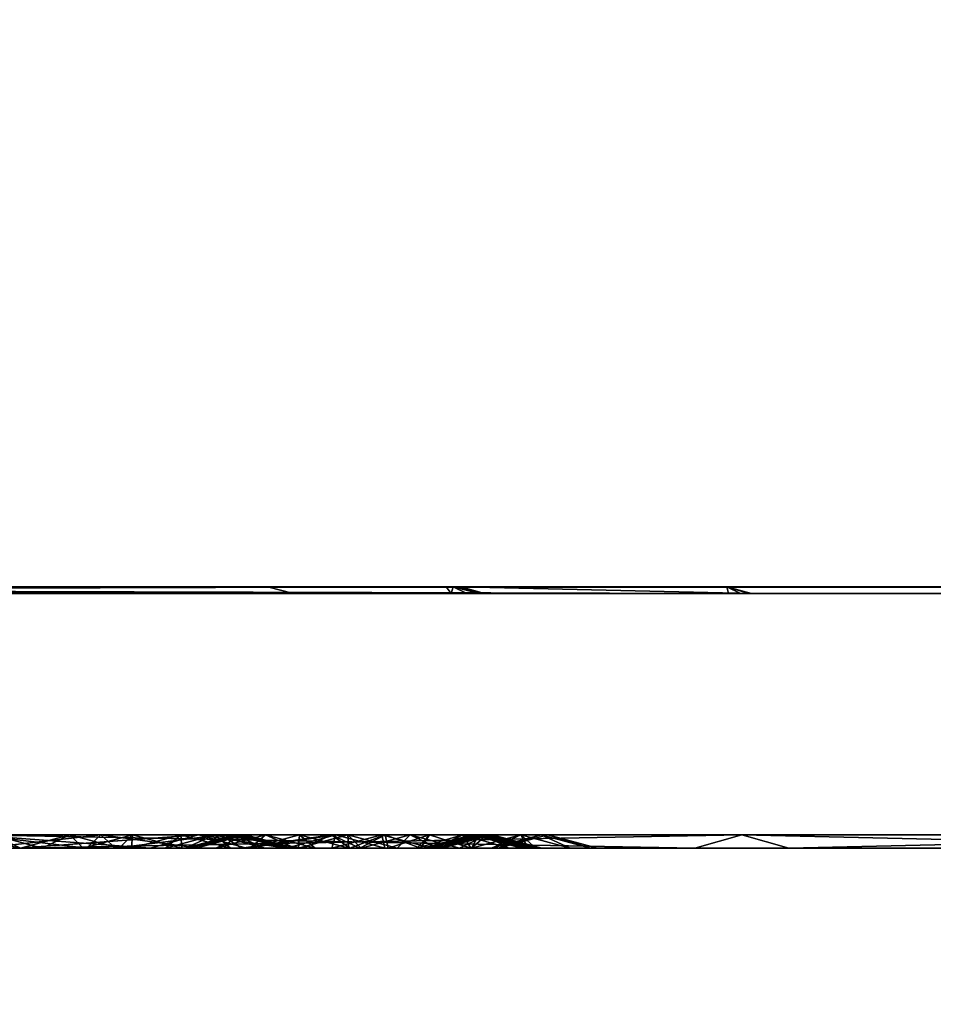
# Model space of a CAD drawing. Extents: x 0 to 1840, y 0 to 334.
# Tile 72 of 109: x 789 to 807, y 165 to 185. Entities that reach past the tile are written whole.
import ezdxf

# ---------------------------------------------------------------- set-up
doc = ezdxf.new("R2010")
doc.units = 0
doc.layers.get('0').update_dxf_attribs({"color": 13, "linetype": 'CONTINUOUS'})

# ---------------------------------------------------------------- blocks, each defined once
blk = doc.blocks.new('DIFFERENCE_4')
for p, q in [((1.25, 49), (961.25, 49)), ((961.25, 1), (1.25, 1))]:
    blk.add_line(p, q)
mesh = blk.add_polyface()
corners = [(1.25, 49.5, 0.134), (961.25, 49), (1.25, 49), (961.25, 49.5, 0.134)]
mesh.append_faces([[corners[k] for k in face] for face in [(0, 1, 2), (1, 0, 3)]], dxfattribs={"vtx0": -1})
mesh = blk.add_polyface()
corners = [(961.25, 49), (1.25, 1), (1.25, 49), (961.25, 1)]
mesh.append_faces([[corners[k] for k in face] for face in [(0, 1, 2), (1, 0, 3)]], dxfattribs={"vtx0": -1})
mesh = blk.add_polyface()
corners = [(961.25, 1), (1.25, 0.5, 0.134), (1.25, 1), (961.25, 0.5, 0.134)]
mesh.append_faces([[corners[k] for k in face] for face in [(0, 1, 2), (1, 0, 3)]], dxfattribs={"vtx0": -1})
blk = doc.blocks.new('GROUP_19')
mesh = blk.add_polyface()
corners = [(449, 314), (1, 1), (1, 314), (449, 1)]
mesh.append_faces([[corners[k] for k in face] for face in [(0, 1, 2), (1, 0, 3)]], dxfattribs={"vtx0": -1})
mesh = blk.add_polyface()
corners = [(449, 1, 6), (1, 314, 6), (1, 1, 6), (449, 314, 6)]
mesh.append_faces([[corners[k] for k in face] for face in [(0, 1, 2), (1, 0, 3)]], dxfattribs={"vtx0": -1})
blk = doc.blocks.new('GROUP_8')
for p, q in [((625.103, 1477.067), (625.396, 1478.026, 0.268)), ((622.581, 1477.632), (625.103, 1477.067)), ((624.811, 1476.108, 0.268), (625.103, 1477.067)), ((625.103, 1477.067), (627.512, 1476.13)), ((627.512, 1476.13), (627.945, 1477.034, 0.268)), ((627.079, 1475.225, 0.268), (627.512, 1476.13)), ((627.512, 1476.13), (629.753, 1474.841)), ((629.753, 1474.841), (630.326, 1475.665, 0.268)), ((629.18, 1474.017, 0.268), (629.753, 1474.841)), ((629.753, 1474.841), (630.836, 1473.943)), ((630.836, 1473.943), (631.548, 1474.652, 0.268)), ((630.124, 1473.234, 0.268), (630.836, 1473.943)), ((630.836, 1473.943), (631.729, 1472.856)), ((631.729, 1472.856), (632.562, 1473.417, 0.268)), ((632.562, 1473.417, 0.268), (632.4, 1468.62)), ((630.895, 1472.295, 0.268), (631.729, 1472.856)), ((631.729, 1472.856), (631.475, 1468.227, 0.268)), ((631.729, 1472.856), (632.4, 1468.62)), ((632.4, 1468.62), (633.324, 1472.013, 0.268)), ((633.324, 1472.013, 0.268), (632.825, 1467.279)), ((631.475, 1468.227, 0.268), (632.4, 1468.62)), ((632.4, 1468.62), (632.825, 1467.279)), ((632.825, 1467.279), (633.807, 1467.49, 0.268)), ((631.843, 1467.068, 0.268), (632.825, 1467.279)), ((632.825, 1467.279), (632.988, 1465.882)), ((631.984, 1465.861, 0.268), (632.988, 1465.882)), ((632.988, 1465.882), (632.884, 1464.479)), ((632.988, 1465.882), (633.993, 1465.903, 0.268)), ((631.89, 1464.587, 0.268), (632.884, 1464.479)), ((632.884, 1464.479), (632.72, 1463.319)), ((632.884, 1464.479), (633.879, 1464.372, 0.268)), ((631.726, 1463.431, 0.268), (632.72, 1463.319)), ((632.72, 1463.319), (632.621, 1462.151)), ((632.72, 1463.319), (633.714, 1463.206, 0.268)), ((631.622, 1462.207, 0.268), (632.621, 1462.151)), ((632.621, 1462.151), (632.588, 1460.979)), ((632.621, 1462.151), (633.619, 1462.095, 0.268)), ((631.587, 1460.979, 0.268), (632.588, 1460.979)), ((632.588, 1460.979), (633.588, 1460.979, 0.268)), ((632.588, 1460.979), (632.621, 1459.808)), ((631.622, 1459.751, 0.268), (632.621, 1459.808)), ((632.621, 1459.808), (633.619, 1459.864, 0.268)), ((632.621, 1459.808), (632.72, 1458.64)), ((631.726, 1458.527, 0.268), (632.72, 1458.64)), ((632.72, 1458.64), (633.714, 1458.752, 0.268)), ((632.72, 1458.64), (632.884, 1457.479)), ((632.884, 1457.479), (633.567, 1452.672)), ((632.573, 1452.559, 0.268), (633.567, 1452.672)), ((633.567, 1452.672), (634.561, 1452.784, 0.268)), ((633.567, 1452.672), (633.977, 1447.833)), ((632.978, 1447.777, 0.268), (633.977, 1447.833)), ((633.977, 1447.833), (634.976, 1447.89, 0.268)), ((633.977, 1447.833), (634.114, 1442.979)), ((633.113, 1442.979, 0.268), (634.114, 1442.979)), ((634.114, 1442.979), (633.977, 1438.125)), ((634.114, 1442.979), (635.114, 1442.979, 0.268)), ((632.978, 1438.182, 0.268), (633.977, 1438.125)), ((633.977, 1438.125), (633.567, 1433.287)), ((633.977, 1438.125), (634.976, 1438.069, 0.268)), ((632.573, 1433.4, 0.268), (633.567, 1433.287)), ((633.567, 1433.287), (632.884, 1428.479)), ((633.567, 1433.287), (634.561, 1433.174, 0.268)), ((632.884, 1428.479), (631.34, 1418.587)), ((631.895, 1428.627, 0.268), (632.884, 1428.479)), ((632.884, 1428.479), (633.873, 1428.332, 0.268)), ((630.35, 1418.727, 0.268), (631.34, 1418.587)), ((631.34, 1418.587), (630.081, 1408.654)), ((631.34, 1418.587), (632.331, 1418.447, 0.268)), ((629.087, 1408.766, 0.268), (630.081, 1408.654)), ((630.081, 1408.654), (629.108, 1398.69)), ((630.081, 1408.654), (631.075, 1408.543, 0.268)), ((628.111, 1398.773, 0.268), (629.108, 1398.69)), ((629.108, 1398.69), (628.421, 1388.701)), ((629.108, 1398.69), (630.105, 1398.607, 0.268)), ((627.422, 1388.756, 0.268), (628.421, 1388.701)), ((628.421, 1388.701), (628.021, 1378.697)), ((628.421, 1388.701), (629.42, 1388.647, 0.268)), ((627.022, 1378.723, 0.268), (628.021, 1378.697)), ((628.021, 1378.697), (627.909, 1368.686)), ((628.021, 1378.697), (629.021, 1378.672, 0.268)), ((626.909, 1368.696, 0.268), (627.909, 1368.686)), ((627.909, 1368.686), (627.801, 1357.009)), ((627.909, 1368.686), (628.909, 1368.676, 0.268)), ((626.801, 1357.031, 0.268), (627.801, 1357.009)), ((627.801, 1357.009), (627.404, 1345.339)), ((627.801, 1357.009), (628.801, 1356.988, 0.268)), ((626.405, 1345.385, 0.268), (627.404, 1345.339)), ((627.404, 1345.339), (626.717, 1333.682)), ((627.404, 1345.339), (628.403, 1345.292, 0.268)), ((625.719, 1333.753, 0.268), (626.717, 1333.682)), ((626.717, 1333.682), (625.741, 1322.046)), ((626.717, 1333.682), (627.714, 1333.611, 0.268)), ((624.746, 1322.142, 0.268), (625.741, 1322.046)), ((625.741, 1322.046), (624.477, 1310.437)), ((625.741, 1322.046), (626.737, 1321.95, 0.268)), ((624.477, 1310.437), (622.926, 1298.864)), ((623.484, 1310.558, 0.268), (624.477, 1310.437)), ((624.477, 1310.437), (625.47, 1310.317, 0.268)), ((622.926, 1298.864), (623.917, 1298.731, 0.268)), ((622.508, 675.376), (627.069, 661.772)), ((627.069, 661.772), (628.038, 662.029, 0.268)), ((626.1, 661.516, 0.268), (627.069, 661.772)), ((627.069, 661.772), (629.837, 647.694)), ((629.837, 647.694), (630.83, 647.823, 0.268)), ((628.843, 647.565, 0.268), (629.837, 647.694)), ((629.837, 647.694), (630.764, 633.376)), ((629.762, 633.376, 0.268), (630.764, 633.376)), ((630.764, 633.376), (629.837, 619.058)), ((630.764, 633.376), (631.767, 633.376, 0.268)), ((628.843, 619.187, 0.268), (629.837, 619.058)), ((629.837, 619.058), (627.069, 604.98)), ((629.837, 619.058), (630.83, 618.929, 0.268)), ((626.1, 605.236, 0.268), (627.069, 604.98)), ((627.069, 604.98), (622.508, 591.376)), ((627.069, 604.98), (628.038, 604.723, 0.268)), ((622.508, 504.376), (638.023, 462.543)), ((638.023, 462.543), (638.972, 462.86, 0.268)), ((637.074, 462.226, 0.268), (638.023, 462.543)), ((638.023, 462.543), (650.739, 419.776))]:
    blk.add_line(p, q)
mesh = blk.add_polyface()
corners = [(622.726, 1478.625, 0.268), (625.103, 1477.067), (622.581, 1477.632), (625.396, 1478.026, 0.268)]
mesh.append_faces([[corners[k] for k in face] for face in [(0, 1, 2), (1, 0, 3)]], dxfattribs={"vtx0": -1})
mesh = blk.add_polyface()
corners = [(625.396, 1478.026, 0.268), (627.512, 1476.13), (625.103, 1477.067), (627.945, 1477.034, 0.268)]
mesh.append_faces([[corners[k] for k in face] for face in [(0, 1, 2), (1, 0, 3)]], dxfattribs={"vtx0": -1})
mesh = blk.add_polyface()
corners = [(622.581, 1477.632), (624.811, 1476.108, 0.268), (622.436, 1476.64, 0.268), (625.103, 1477.067)]
mesh.append_faces([[corners[k] for k in face] for face in [(0, 1, 2), (1, 0, 3)]], dxfattribs={"vtx0": -1})
mesh = blk.add_polyface()
corners = [(625.103, 1477.067), (627.079, 1475.225, 0.268), (624.811, 1476.108, 0.268), (627.512, 1476.13)]
mesh.append_faces([[corners[k] for k in face] for face in [(0, 1, 2), (1, 0, 3)]], dxfattribs={"vtx0": -1})
mesh = blk.add_polyface()
corners = [(627.945, 1477.034, 0.268), (629.753, 1474.841), (627.512, 1476.13), (630.326, 1475.665, 0.268)]
mesh.append_faces([[corners[k] for k in face] for face in [(0, 1, 2), (1, 0, 3)]], dxfattribs={"vtx0": -1})
mesh = blk.add_polyface()
corners = [(627.512, 1476.13), (629.18, 1474.017, 0.268), (627.079, 1475.225, 0.268), (629.753, 1474.841)]
mesh.append_faces([[corners[k] for k in face] for face in [(0, 1, 2), (1, 0, 3)]], dxfattribs={"vtx0": -1})
mesh = blk.add_polyface()
corners = [(630.326, 1475.665, 0.268), (630.836, 1473.943), (629.753, 1474.841), (631.548, 1474.652, 0.268)]
mesh.append_faces([[corners[k] for k in face] for face in [(0, 1, 2), (1, 0, 3)]], dxfattribs={"vtx0": -1})
mesh = blk.add_polyface()
corners = [(629.753, 1474.841), (630.124, 1473.234, 0.268), (629.18, 1474.017, 0.268), (630.836, 1473.943)]
mesh.append_faces([[corners[k] for k in face] for face in [(0, 1, 2), (1, 0, 3)]], dxfattribs={"vtx0": -1})
mesh = blk.add_polyface()
corners = [(631.548, 1474.652, 0.268), (631.729, 1472.856), (630.836, 1473.943), (632.562, 1473.417, 0.268)]
mesh.append_faces([[corners[k] for k in face] for face in [(0, 1, 2), (1, 0, 3)]], dxfattribs={"vtx0": -1})
mesh = blk.add_polyface()
corners = [(630.836, 1473.943), (630.895, 1472.295, 0.268), (630.124, 1473.234, 0.268), (631.729, 1472.856)]
mesh.append_faces([[corners[k] for k in face] for face in [(0, 1, 2), (1, 0, 3)]], dxfattribs={"vtx0": -1})
mesh = blk.add_polyface()
corners = [(632.562, 1473.417, 0.268), (632.4, 1468.62), (631.729, 1472.856)]
mesh.append_faces([[corners[k] for k in face] for face in [(0, 1, 2)]])
mesh = blk.add_polyface()
corners = [(633.324, 1472.013, 0.268), (632.4, 1468.62), (632.562, 1473.417, 0.268)]
mesh.append_faces([[corners[k] for k in face] for face in [(0, 1, 2)]])
mesh = blk.add_polyface()
corners = [(631.729, 1472.856), (631.475, 1468.227, 0.268), (630.895, 1472.295, 0.268)]
mesh.append_faces([[corners[k] for k in face] for face in [(0, 1, 2)]])
mesh = blk.add_polyface()
corners = [(632.4, 1468.62), (631.475, 1468.227, 0.268), (631.729, 1472.856)]
mesh.append_faces([[corners[k] for k in face] for face in [(0, 1, 2)]])
mesh = blk.add_polyface()
corners = [(633.324, 1472.013, 0.268), (632.825, 1467.279), (632.4, 1468.62)]
mesh.append_faces([[corners[k] for k in face] for face in [(0, 1, 2)]])
mesh = blk.add_polyface()
corners = [(633.807, 1467.49, 0.268), (632.825, 1467.279), (633.324, 1472.013, 0.268)]
mesh.append_faces([[corners[k] for k in face] for face in [(0, 1, 2)]])
mesh = blk.add_polyface()
corners = [(632.4, 1468.62), (631.843, 1467.068, 0.268), (631.475, 1468.227, 0.268), (632.825, 1467.279)]
mesh.append_faces([[corners[k] for k in face] for face in [(0, 1, 2), (1, 0, 3)]], dxfattribs={"vtx0": -1})
mesh = blk.add_polyface()
corners = [(633.807, 1467.49, 0.268), (632.988, 1465.882), (632.825, 1467.279), (633.993, 1465.903, 0.268)]
mesh.append_faces([[corners[k] for k in face] for face in [(0, 1, 2), (1, 0, 3)]], dxfattribs={"vtx0": -1})
mesh = blk.add_polyface()
corners = [(632.825, 1467.279), (631.984, 1465.861, 0.268), (631.843, 1467.068, 0.268), (632.988, 1465.882)]
mesh.append_faces([[corners[k] for k in face] for face in [(0, 1, 2), (1, 0, 3)]], dxfattribs={"vtx0": -1})
mesh = blk.add_polyface()
corners = [(631.984, 1465.861, 0.268), (632.884, 1464.479), (631.89, 1464.587, 0.268), (632.988, 1465.882)]
mesh.append_faces([[corners[k] for k in face] for face in [(0, 1, 2), (1, 0, 3)]], dxfattribs={"vtx0": -1})
mesh = blk.add_polyface()
corners = [(632.988, 1465.882), (633.879, 1464.372, 0.268), (632.884, 1464.479), (633.993, 1465.903, 0.268)]
mesh.append_faces([[corners[k] for k in face] for face in [(0, 1, 2), (1, 0, 3)]], dxfattribs={"vtx0": -1})
mesh = blk.add_polyface()
corners = [(631.89, 1464.587, 0.268), (632.72, 1463.319), (631.726, 1463.431, 0.268), (632.884, 1464.479)]
mesh.append_faces([[corners[k] for k in face] for face in [(0, 1, 2), (1, 0, 3)]], dxfattribs={"vtx0": -1})
mesh = blk.add_polyface()
corners = [(632.884, 1464.479), (633.714, 1463.206, 0.268), (632.72, 1463.319), (633.879, 1464.372, 0.268)]
mesh.append_faces([[corners[k] for k in face] for face in [(0, 1, 2), (1, 0, 3)]], dxfattribs={"vtx0": -1})
mesh = blk.add_polyface()
corners = [(631.726, 1463.431, 0.268), (632.621, 1462.151), (631.622, 1462.207, 0.268), (632.72, 1463.319)]
mesh.append_faces([[corners[k] for k in face] for face in [(0, 1, 2), (1, 0, 3)]], dxfattribs={"vtx0": -1})
mesh = blk.add_polyface()
corners = [(632.72, 1463.319), (633.619, 1462.095, 0.268), (632.621, 1462.151), (633.714, 1463.206, 0.268)]
mesh.append_faces([[corners[k] for k in face] for face in [(0, 1, 2), (1, 0, 3)]], dxfattribs={"vtx0": -1})
mesh = blk.add_polyface()
corners = [(631.622, 1462.207, 0.268), (632.588, 1460.979), (631.587, 1460.979, 0.268), (632.621, 1462.151)]
mesh.append_faces([[corners[k] for k in face] for face in [(0, 1, 2), (1, 0, 3)]], dxfattribs={"vtx0": -1})
mesh = blk.add_polyface()
corners = [(632.621, 1462.151), (633.588, 1460.979, 0.268), (632.588, 1460.979), (633.619, 1462.095, 0.268)]
mesh.append_faces([[corners[k] for k in face] for face in [(0, 1, 2), (1, 0, 3)]], dxfattribs={"vtx0": -1})
mesh = blk.add_polyface()
corners = [(632.588, 1460.979), (631.622, 1459.751, 0.268), (631.587, 1460.979, 0.268), (632.621, 1459.808)]
mesh.append_faces([[corners[k] for k in face] for face in [(0, 1, 2), (1, 0, 3)]], dxfattribs={"vtx0": -1})
mesh = blk.add_polyface()
corners = [(633.588, 1460.979, 0.268), (632.621, 1459.808), (632.588, 1460.979), (633.619, 1459.864, 0.268)]
mesh.append_faces([[corners[k] for k in face] for face in [(0, 1, 2), (1, 0, 3)]], dxfattribs={"vtx0": -1})
mesh = blk.add_polyface()
corners = [(632.621, 1459.808), (631.726, 1458.527, 0.268), (631.622, 1459.751, 0.268), (632.72, 1458.64)]
mesh.append_faces([[corners[k] for k in face] for face in [(0, 1, 2), (1, 0, 3)]], dxfattribs={"vtx0": -1})
mesh = blk.add_polyface()
corners = [(633.619, 1459.864, 0.268), (632.72, 1458.64), (632.621, 1459.808), (633.714, 1458.752, 0.268)]
mesh.append_faces([[corners[k] for k in face] for face in [(0, 1, 2), (1, 0, 3)]], dxfattribs={"vtx0": -1})
mesh = blk.add_polyface()
corners = [(632.72, 1458.64), (631.894, 1457.339, 0.268), (631.726, 1458.527, 0.268), (632.573, 1452.559, 0.268), (633.567, 1452.672), (632.884, 1457.479)]
mesh.append_faces([[corners[k] for k in face] for face in [(0, 1, 2), (4, 0, 5)]], dxfattribs={"vtx0": -1})
mesh.append_faces([[corners[k] for k in face] for face in [(1, 0, 3), (3, 0, 4)]], dxfattribs={"vtx0": -1, "vtx1": -1})
mesh = blk.add_polyface()
corners = [(633.714, 1458.752, 0.268), (632.884, 1457.479), (632.72, 1458.64), (633.567, 1452.672), (633.874, 1457.62, 0.268), (634.561, 1452.784, 0.268)]
mesh.append_faces([[corners[k] for k in face] for face in [(0, 1, 2), (3, 4, 5)]], dxfattribs={"vtx0": -1})
mesh.append_faces([[corners[k] for k in face] for face in [(1, 0, 3)]], dxfattribs={"vtx0": -1, "vtx1": -1})
mesh.append_faces([[corners[k] for k in face] for face in [(3, 0, 4)]], dxfattribs={"vtx0": -1, "vtx2": -1})
mesh = blk.add_polyface()
corners = [(633.567, 1452.672), (632.978, 1447.777, 0.268), (632.573, 1452.559, 0.268), (633.977, 1447.833)]
mesh.append_faces([[corners[k] for k in face] for face in [(0, 1, 2), (1, 0, 3)]], dxfattribs={"vtx0": -1})
mesh = blk.add_polyface()
corners = [(634.561, 1452.784, 0.268), (633.977, 1447.833), (633.567, 1452.672), (634.976, 1447.89, 0.268)]
mesh.append_faces([[corners[k] for k in face] for face in [(0, 1, 2), (1, 0, 3)]], dxfattribs={"vtx0": -1})
mesh = blk.add_polyface()
corners = [(633.977, 1447.833), (633.113, 1442.979, 0.268), (632.978, 1447.777, 0.268), (634.114, 1442.979)]
mesh.append_faces([[corners[k] for k in face] for face in [(0, 1, 2), (1, 0, 3)]], dxfattribs={"vtx0": -1})
mesh = blk.add_polyface()
corners = [(634.976, 1447.89, 0.268), (634.114, 1442.979), (633.977, 1447.833), (635.114, 1442.979, 0.268)]
mesh.append_faces([[corners[k] for k in face] for face in [(0, 1, 2), (1, 0, 3)]], dxfattribs={"vtx0": -1})
mesh = blk.add_polyface()
corners = [(633.113, 1442.979, 0.268), (633.977, 1438.125), (632.978, 1438.182, 0.268), (634.114, 1442.979)]
mesh.append_faces([[corners[k] for k in face] for face in [(0, 1, 2), (1, 0, 3)]], dxfattribs={"vtx0": -1})
mesh = blk.add_polyface()
corners = [(634.114, 1442.979), (634.976, 1438.069, 0.268), (633.977, 1438.125), (635.114, 1442.979, 0.268)]
mesh.append_faces([[corners[k] for k in face] for face in [(0, 1, 2), (1, 0, 3)]], dxfattribs={"vtx0": -1})
mesh = blk.add_polyface()
corners = [(632.978, 1438.182, 0.268), (633.567, 1433.287), (632.573, 1433.4, 0.268), (633.977, 1438.125)]
mesh.append_faces([[corners[k] for k in face] for face in [(0, 1, 2), (1, 0, 3)]], dxfattribs={"vtx0": -1})
mesh = blk.add_polyface()
corners = [(633.977, 1438.125), (634.561, 1433.174, 0.268), (633.567, 1433.287), (634.976, 1438.069, 0.268)]
mesh.append_faces([[corners[k] for k in face] for face in [(0, 1, 2), (1, 0, 3)]], dxfattribs={"vtx0": -1})
mesh = blk.add_polyface()
corners = [(632.573, 1433.4, 0.268), (632.884, 1428.479), (631.895, 1428.627, 0.268), (633.567, 1433.287)]
mesh.append_faces([[corners[k] for k in face] for face in [(0, 1, 2), (1, 0, 3)]], dxfattribs={"vtx0": -1})
mesh = blk.add_polyface()
corners = [(633.567, 1433.287), (633.873, 1428.332, 0.268), (632.884, 1428.479), (634.561, 1433.174, 0.268)]
mesh.append_faces([[corners[k] for k in face] for face in [(0, 1, 2), (1, 0, 3)]], dxfattribs={"vtx0": -1})
mesh = blk.add_polyface()
corners = [(631.895, 1428.627, 0.268), (631.34, 1418.587), (630.35, 1418.727, 0.268), (632.884, 1428.479)]
mesh.append_faces([[corners[k] for k in face] for face in [(0, 1, 2), (1, 0, 3)]], dxfattribs={"vtx0": -1})
mesh = blk.add_polyface()
corners = [(632.884, 1428.479), (632.331, 1418.447, 0.268), (631.34, 1418.587), (633.873, 1428.332, 0.268)]
mesh.append_faces([[corners[k] for k in face] for face in [(0, 1, 2), (1, 0, 3)]], dxfattribs={"vtx0": -1})
mesh = blk.add_polyface()
corners = [(630.35, 1418.727, 0.268), (630.081, 1408.654), (629.087, 1408.766, 0.268), (631.34, 1418.587)]
mesh.append_faces([[corners[k] for k in face] for face in [(0, 1, 2), (1, 0, 3)]], dxfattribs={"vtx0": -1})
mesh = blk.add_polyface()
corners = [(631.34, 1418.587), (631.075, 1408.543, 0.268), (630.081, 1408.654), (632.331, 1418.447, 0.268)]
mesh.append_faces([[corners[k] for k in face] for face in [(0, 1, 2), (1, 0, 3)]], dxfattribs={"vtx0": -1})
mesh = blk.add_polyface()
corners = [(629.087, 1408.766, 0.268), (629.108, 1398.69), (628.111, 1398.773, 0.268), (630.081, 1408.654)]
mesh.append_faces([[corners[k] for k in face] for face in [(0, 1, 2), (1, 0, 3)]], dxfattribs={"vtx0": -1})
mesh = blk.add_polyface()
corners = [(630.081, 1408.654), (630.105, 1398.607, 0.268), (629.108, 1398.69), (631.075, 1408.543, 0.268)]
mesh.append_faces([[corners[k] for k in face] for face in [(0, 1, 2), (1, 0, 3)]], dxfattribs={"vtx0": -1})
mesh = blk.add_polyface()
corners = [(628.111, 1398.773, 0.268), (628.421, 1388.701), (627.422, 1388.756, 0.268), (629.108, 1398.69)]
mesh.append_faces([[corners[k] for k in face] for face in [(0, 1, 2), (1, 0, 3)]], dxfattribs={"vtx0": -1})
mesh = blk.add_polyface()
corners = [(629.108, 1398.69), (629.42, 1388.647, 0.268), (628.421, 1388.701), (630.105, 1398.607, 0.268)]
mesh.append_faces([[corners[k] for k in face] for face in [(0, 1, 2), (1, 0, 3)]], dxfattribs={"vtx0": -1})
mesh = blk.add_polyface()
corners = [(627.422, 1388.756, 0.268), (628.021, 1378.697), (627.022, 1378.723, 0.268), (628.421, 1388.701)]
mesh.append_faces([[corners[k] for k in face] for face in [(0, 1, 2), (1, 0, 3)]], dxfattribs={"vtx0": -1})
mesh = blk.add_polyface()
corners = [(628.421, 1388.701), (629.021, 1378.672, 0.268), (628.021, 1378.697), (629.42, 1388.647, 0.268)]
mesh.append_faces([[corners[k] for k in face] for face in [(0, 1, 2), (1, 0, 3)]], dxfattribs={"vtx0": -1})
mesh = blk.add_polyface()
corners = [(627.022, 1378.723, 0.268), (627.909, 1368.686), (626.909, 1368.696, 0.268), (628.021, 1378.697)]
mesh.append_faces([[corners[k] for k in face] for face in [(0, 1, 2), (1, 0, 3)]], dxfattribs={"vtx0": -1})
mesh = blk.add_polyface()
corners = [(628.021, 1378.697), (628.909, 1368.676, 0.268), (627.909, 1368.686), (629.021, 1378.672, 0.268)]
mesh.append_faces([[corners[k] for k in face] for face in [(0, 1, 2), (1, 0, 3)]], dxfattribs={"vtx0": -1})
mesh = blk.add_polyface()
corners = [(626.909, 1368.696, 0.268), (627.801, 1357.009), (626.801, 1357.031, 0.268), (627.909, 1368.686)]
mesh.append_faces([[corners[k] for k in face] for face in [(0, 1, 2), (1, 0, 3)]], dxfattribs={"vtx0": -1})
mesh = blk.add_polyface()
corners = [(627.909, 1368.686), (628.801, 1356.988, 0.268), (627.801, 1357.009), (628.909, 1368.676, 0.268)]
mesh.append_faces([[corners[k] for k in face] for face in [(0, 1, 2), (1, 0, 3)]], dxfattribs={"vtx0": -1})
mesh = blk.add_polyface()
corners = [(626.801, 1357.031, 0.268), (627.404, 1345.339), (626.405, 1345.385, 0.268), (627.801, 1357.009)]
mesh.append_faces([[corners[k] for k in face] for face in [(0, 1, 2), (1, 0, 3)]], dxfattribs={"vtx0": -1})
mesh = blk.add_polyface()
corners = [(627.801, 1357.009), (628.403, 1345.292, 0.268), (627.404, 1345.339), (628.801, 1356.988, 0.268)]
mesh.append_faces([[corners[k] for k in face] for face in [(0, 1, 2), (1, 0, 3)]], dxfattribs={"vtx0": -1})
mesh = blk.add_polyface()
corners = [(626.405, 1345.385, 0.268), (626.717, 1333.682), (625.719, 1333.753, 0.268), (627.404, 1345.339)]
mesh.append_faces([[corners[k] for k in face] for face in [(0, 1, 2), (1, 0, 3)]], dxfattribs={"vtx0": -1})
mesh = blk.add_polyface()
corners = [(627.404, 1345.339), (627.714, 1333.611, 0.268), (626.717, 1333.682), (628.403, 1345.292, 0.268)]
mesh.append_faces([[corners[k] for k in face] for face in [(0, 1, 2), (1, 0, 3)]], dxfattribs={"vtx0": -1})
mesh = blk.add_polyface()
corners = [(625.719, 1333.753, 0.268), (625.741, 1322.046), (624.746, 1322.142, 0.268), (626.717, 1333.682)]
mesh.append_faces([[corners[k] for k in face] for face in [(0, 1, 2), (1, 0, 3)]], dxfattribs={"vtx0": -1})
mesh = blk.add_polyface()
corners = [(626.717, 1333.682), (626.737, 1321.95, 0.268), (625.741, 1322.046), (627.714, 1333.611, 0.268)]
mesh.append_faces([[corners[k] for k in face] for face in [(0, 1, 2), (1, 0, 3)]], dxfattribs={"vtx0": -1})
mesh = blk.add_polyface()
corners = [(624.746, 1322.142, 0.268), (624.477, 1310.437), (623.484, 1310.558, 0.268), (625.741, 1322.046)]
mesh.append_faces([[corners[k] for k in face] for face in [(0, 1, 2), (1, 0, 3)]], dxfattribs={"vtx0": -1})
mesh = blk.add_polyface()
corners = [(625.741, 1322.046), (625.47, 1310.317, 0.268), (624.477, 1310.437), (626.737, 1321.95, 0.268)]
mesh.append_faces([[corners[k] for k in face] for face in [(0, 1, 2), (1, 0, 3)]], dxfattribs={"vtx0": -1})
mesh = blk.add_polyface()
corners = [(623.484, 1310.558, 0.268), (622.926, 1298.864), (621.934, 1298.996, 0.268), (624.477, 1310.437)]
mesh.append_faces([[corners[k] for k in face] for face in [(0, 1, 2), (1, 0, 3)]], dxfattribs={"vtx0": -1})
mesh = blk.add_polyface()
corners = [(624.477, 1310.437), (623.917, 1298.731, 0.268), (622.926, 1298.864), (625.47, 1310.317, 0.268)]
mesh.append_faces([[corners[k] for k in face] for face in [(0, 1, 2), (1, 0, 3)]], dxfattribs={"vtx0": -1})
mesh = blk.add_polyface()
corners = [(622.926, 1298.864), (622.168, 1285.681, 0.268), (621.175, 1285.802), (623.917, 1298.731, 0.268)]
mesh.append_faces([[corners[k] for k in face] for face in [(0, 1, 2), (1, 0, 3)]], dxfattribs={"vtx0": -1})
mesh = blk.add_polyface()
corners = [(623.45, 675.713, 0.268), (627.069, 661.772), (622.508, 675.376), (628.038, 662.029, 0.268)]
mesh.append_faces([[corners[k] for k in face] for face in [(0, 1, 2), (1, 0, 3)]], dxfattribs={"vtx0": -1})
mesh = blk.add_polyface()
corners = [(622.508, 675.376), (626.1, 661.516, 0.268), (621.566, 675.039, 0.268), (627.069, 661.772)]
mesh.append_faces([[corners[k] for k in face] for face in [(0, 1, 2), (1, 0, 3)]], dxfattribs={"vtx0": -1})
mesh = blk.add_polyface()
corners = [(628.038, 662.029, 0.268), (629.837, 647.694), (627.069, 661.772), (630.83, 647.823, 0.268)]
mesh.append_faces([[corners[k] for k in face] for face in [(0, 1, 2), (1, 0, 3)]], dxfattribs={"vtx0": -1})
mesh = blk.add_polyface()
corners = [(627.069, 661.772), (628.843, 647.565, 0.268), (626.1, 661.516, 0.268), (629.837, 647.694)]
mesh.append_faces([[corners[k] for k in face] for face in [(0, 1, 2), (1, 0, 3)]], dxfattribs={"vtx0": -1})
mesh = blk.add_polyface()
corners = [(630.83, 647.823, 0.268), (630.764, 633.376), (629.837, 647.694), (631.767, 633.376, 0.268)]
mesh.append_faces([[corners[k] for k in face] for face in [(0, 1, 2), (1, 0, 3)]], dxfattribs={"vtx0": -1})
mesh = blk.add_polyface()
corners = [(629.837, 647.694), (629.762, 633.376, 0.268), (628.843, 647.565, 0.268), (630.764, 633.376)]
mesh.append_faces([[corners[k] for k in face] for face in [(0, 1, 2), (1, 0, 3)]], dxfattribs={"vtx0": -1})
mesh = blk.add_polyface()
corners = [(629.762, 633.376, 0.268), (629.837, 619.058), (628.843, 619.187, 0.268), (630.764, 633.376)]
mesh.append_faces([[corners[k] for k in face] for face in [(0, 1, 2), (1, 0, 3)]], dxfattribs={"vtx0": -1})
mesh = blk.add_polyface()
corners = [(630.764, 633.376), (630.83, 618.929, 0.268), (629.837, 619.058), (631.767, 633.376, 0.268)]
mesh.append_faces([[corners[k] for k in face] for face in [(0, 1, 2), (1, 0, 3)]], dxfattribs={"vtx0": -1})
mesh = blk.add_polyface()
corners = [(628.843, 619.187, 0.268), (627.069, 604.98), (626.1, 605.236, 0.268), (629.837, 619.058)]
mesh.append_faces([[corners[k] for k in face] for face in [(0, 1, 2), (1, 0, 3)]], dxfattribs={"vtx0": -1})
mesh = blk.add_polyface()
corners = [(629.837, 619.058), (628.038, 604.723, 0.268), (627.069, 604.98), (630.83, 618.929, 0.268)]
mesh.append_faces([[corners[k] for k in face] for face in [(0, 1, 2), (1, 0, 3)]], dxfattribs={"vtx0": -1})
mesh = blk.add_polyface()
corners = [(621.56, 591.694, 0.268), (617.784, 577.287), (616.815, 577.543, 0.268), (622.508, 591.376), (626.1, 605.236, 0.268), (627.069, 604.98)]
mesh.append_faces([[corners[k] for k in face] for face in [(0, 1, 2), (3, 4, 5)]], dxfattribs={"vtx0": -1})
mesh.append_faces([[corners[k] for k in face] for face in [(1, 0, 3)]], dxfattribs={"vtx0": -1, "vtx1": -1})
mesh.append_faces([[corners[k] for k in face] for face in [(3, 0, 4)]], dxfattribs={"vtx0": -1, "vtx2": -1})
mesh = blk.add_polyface()
corners = [(622.508, 591.376), (618.752, 577.03, 0.268), (617.784, 577.287), (623.456, 591.058, 0.268), (627.069, 604.98), (628.038, 604.723, 0.268)]
mesh.append_faces([[corners[k] for k in face] for face in [(0, 1, 2), (3, 4, 5)]], dxfattribs={"vtx0": -1})
mesh.append_faces([[corners[k] for k in face] for face in [(1, 0, 3)]], dxfattribs={"vtx0": -1, "vtx1": -1})
mesh.append_faces([[corners[k] for k in face] for face in [(3, 0, 4)]], dxfattribs={"vtx0": -1, "vtx2": -1})
mesh = blk.add_polyface()
corners = [(623.451, 504.709, 0.268), (638.023, 462.543), (622.508, 504.376), (638.972, 462.86, 0.268)]
mesh.append_faces([[corners[k] for k in face] for face in [(0, 1, 2), (1, 0, 3)]], dxfattribs={"vtx0": -1})
mesh = blk.add_polyface()
corners = [(622.508, 504.376), (637.074, 462.226, 0.268), (621.565, 504.043, 0.268), (638.023, 462.543)]
mesh.append_faces([[corners[k] for k in face] for face in [(0, 1, 2), (1, 0, 3)]], dxfattribs={"vtx0": -1})
mesh = blk.add_polyface()
corners = [(638.972, 462.86, 0.268), (650.739, 419.776), (638.023, 462.543), (651.707, 420.029, 0.268)]
mesh.append_faces([[corners[k] for k in face] for face in [(0, 1, 2), (1, 0, 3)]], dxfattribs={"vtx0": -1})
mesh = blk.add_polyface()
corners = [(638.023, 462.543), (649.771, 419.523, 0.268), (637.074, 462.226, 0.268), (650.739, 419.776)]
mesh.append_faces([[corners[k] for k in face] for face in [(0, 1, 2), (1, 0, 3)]], dxfattribs={"vtx0": -1})
blk = doc.blocks.new('DIFFERENCE_3')
for p, q in [((1230.765, 49), (1230.765, 1)), ((1069.015, 48.719), (1049.473, 1)), ((1125.46, 1.281), (1144.887, 48.719)), ((1124.673, 1.14, 0.134), (1125.46, 1.281)), ((1125.46, 1.281), (1125.458, 1.14)), ((1049.473, 1), (1.4, 1)), ((1049.473, 1), (1049.998, 0.5, 0.134)), ((1124.667, 0.82, 0.134), (1125.458, 1.14)), ((1124.913, 0.586, 0.134), (1125.565, 1.038)), ((1125.755, 1), (1125.345, 0.5, 0.134)), ((1125.458, 1.14), (1125.565, 1.038)), ((1125.565, 1.038), (1125.755, 1)), ((1230.765, 1), (1125.755, 1)), ((1230.765, 0.5, 0.134), (1230.765, 1)), ((1230.765, 1), (1231.465, 1, 0.134)), ((1231.115, 0.567, 0.134), (1230.765, 1)), ((1231.371, 0.75, 0.134), (1230.765, 1))]:
    blk.add_line(p, q)
mesh = blk.add_polyface()
corners = [(1068.72, 49), (1.4, 1), (1.4, 49), (1049.473, 1), (1069.015, 48.719), (1068.909, 48.962), (1069.017, 48.86)]
mesh.append_faces([[corners[k] for k in face] for face in [(0, 1, 2), (4, 5, 6)]], dxfattribs={"vtx0": -1})
mesh.append_faces([[corners[k] for k in face] for face in [(1, 0, 3), (3, 0, 4)]], dxfattribs={"vtx0": -1, "vtx1": -1})
mesh.append_faces([[corners[k] for k in face] for face in [(4, 0, 5)]], dxfattribs={"vtx0": -1, "vtx2": -1})
mesh = blk.add_polyface()
corners = [(1069.015, 48.719), (1049.998, 0.5, 0.134), (1049.473, 1), (1069.802, 48.86, 0.134)]
mesh.append_faces([[corners[k] for k in face] for face in [(0, 1, 2), (1, 0, 3)]], dxfattribs={"vtx0": -1})
mesh = blk.add_polyface()
corners = [(1144.215, 48.86, 0.134), (1125.46, 1.281), (1124.673, 1.14, 0.134), (1144.887, 48.719)]
mesh.append_faces([[corners[k] for k in face] for face in [(0, 1, 2), (1, 0, 3)]], dxfattribs={"vtx0": -1})
mesh = blk.add_polyface()
corners = [(1125.46, 1.281), (1125.565, 1.038), (1125.458, 1.14), (1144.887, 48.719), (1125.755, 1), (1230.765, 1), (1144.999, 48.86), (1145.191, 48.962), (1145.411, 49), (1230.765, 49)]
mesh.append_faces([[corners[k] for k in face] for face in [(0, 1, 2), (5, 8, 9)]], dxfattribs={"vtx0": -1})
mesh.append_faces([[corners[k] for k in face] for face in [(1, 3, 4), (4, 3, 5)]], dxfattribs={"vtx0": -1, "vtx1": -1})
mesh.append_faces([[corners[k] for k in face] for face in [(1, 0, 3), (5, 3, 6), (5, 6, 7), (5, 7, 8)]], dxfattribs={"vtx0": -1, "vtx2": -1})
mesh = blk.add_polyface()
corners = [(1230.765, 49), (1231.465, 1, 0.134), (1230.765, 1), (1231.465, 49, 0.134)]
mesh.append_faces([[corners[k] for k in face] for face in [(0, 1, 2), (1, 0, 3)]], dxfattribs={"vtx0": -1})
mesh = blk.add_polyface()
corners = [(1124.673, 1.14, 0.134), (1125.458, 1.14), (1124.667, 0.82, 0.134), (1125.46, 1.281)]
mesh.append_faces([[corners[k] for k in face] for face in [(0, 1, 2), (1, 0, 3)]], dxfattribs={"vtx0": -1})
mesh = blk.add_polyface()
corners = [(1.4, 1), (1049.998, 0.5, 0.134), (1.4, 0.5, 0.134), (1049.473, 1)]
mesh.append_faces([[corners[k] for k in face] for face in [(0, 1, 2), (1, 0, 3)]], dxfattribs={"vtx0": -1})
mesh = blk.add_polyface()
corners = [(1125.458, 1.14), (1124.913, 0.586, 0.134), (1124.667, 0.82, 0.134), (1125.565, 1.038)]
mesh.append_faces([[corners[k] for k in face] for face in [(0, 1, 2), (1, 0, 3)]], dxfattribs={"vtx0": -1})
mesh = blk.add_polyface()
corners = [(1125.565, 1.038), (1125.345, 0.5, 0.134), (1124.913, 0.586, 0.134), (1125.755, 1)]
mesh.append_faces([[corners[k] for k in face] for face in [(0, 1, 2), (1, 0, 3)]], dxfattribs={"vtx0": -1})
mesh = blk.add_polyface()
corners = [(1125.755, 1), (1230.765, 0.5, 0.134), (1125.345, 0.5, 0.134), (1230.765, 1)]
mesh.append_faces([[corners[k] for k in face] for face in [(0, 1, 2), (1, 0, 3)]], dxfattribs={"vtx0": -1})
mesh = blk.add_polyface()
corners = [(1231.115, 0.567, 0.134), (1230.765, 0.5, 0.134), (1230.765, 1)]
mesh.append_faces([[corners[k] for k in face] for face in [(0, 1, 2)]])
mesh = blk.add_polyface()
corners = [(1231.371, 0.75, 0.134), (1231.115, 0.567, 0.134), (1230.765, 1)]
mesh.append_faces([[corners[k] for k in face] for face in [(0, 1, 2)]])
mesh = blk.add_polyface()
corners = [(1231.465, 1, 0.134), (1231.371, 0.75, 0.134), (1230.765, 1)]
mesh.append_faces([[corners[k] for k in face] for face in [(0, 1, 2)]])
blk = doc.blocks.new('GROUP_29')
for name, p, xscale, rotation in [('DIFFERENCE_4', (123.016, 1762.087, 160.612), 0.7999999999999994, 339.6), ('DIFFERENCE_3', (741.482, 763.915, 160.612), 0.714063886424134, 85.89999999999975)]:
    blk.add_blockref(name, p, dxfattribs=dict(xscale=xscale, rotation=rotation))
blk.add_blockref('GROUP_8', (165.602, 0.479, 165.612))
at = {"extrusion": (0, 1, -4.996e-16), "rotation": 180}
blk.add_blockref('GROUP_19', (-406.119, 325.269), dxfattribs=at)

msp = doc.modelspace()

# ---------------------------------------------------------------- block references
at = {"extrusion": (0, -1, -4.996e-16)}
msp.add_blockref('GROUP_29', (0, 0, -334.295), dxfattribs=at)

doc.saveas('drawing.dxf')
